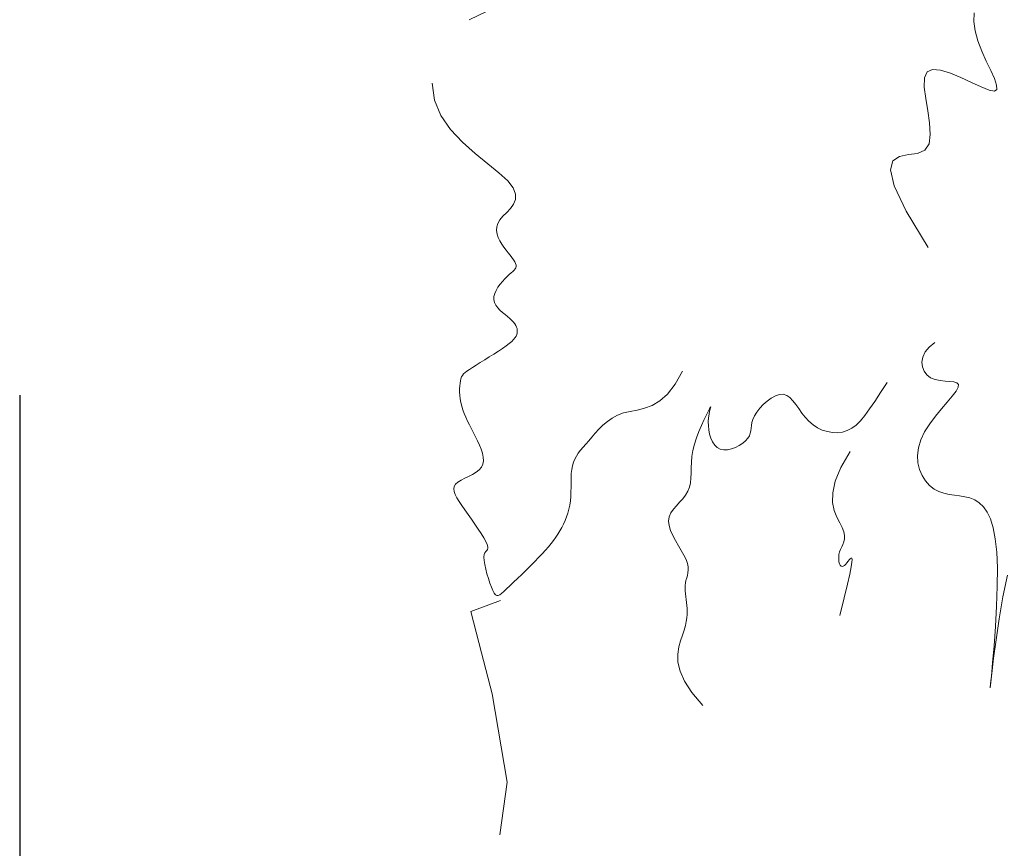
# Model space of a CAD drawing. Header units: metres. Extents: x 199581 to 207779, y 462378 to 466293.
# Tile 39 of 134: x 207398.16 to 207400.63, y 465968.95 to 465971.03. Entities that reach past the tile are written whole.
import ezdxf

# ---------------------------------------------------------------- set-up
doc = ezdxf.new("R2010")
doc.units = ezdxf.units.M
doc.linetypes.add('XX-AFBREEK', pattern=[7, 4, -1, 1, -1])
doc.layers.get('0').update_dxf_attribs({"lineweight": 25})
doc.layers.add('V-WE-GR-BOOM-SD', color=10, linetype='Continuous', lineweight=18)
doc.layers.add('X-XX-AL-AFBREEKLIJN-GD', color=250, linetype='XX-AFBREEK', lineweight=25)

# ---------------------------------------------------------------- blocks, each defined once
blk = doc.blocks.new('SGR-BOOM_S01_K_ZIJ-D')
for points in [[(-4.7258, 6.5751), (-4.5442, 6.6677)], [(-2.3952, 5.4948), (-2.5109, 5.675), (-2.574, 5.7998), (-2.5949, 5.8798), (-2.5838, 5.9258), (-2.551, 5.9484), (-2.5067, 5.9582), (-2.4611, 5.9659), (-2.4246, 5.9823), (-2.4048, 6.0153), (-2.3998, 6.0627), (-2.4049, 6.1196), (-2.4157, 6.1811), (-2.4276, 6.2424), (-2.4361, 6.2985), (-2.4366, 6.3445), (-2.4245, 6.3756), (-2.3969, 6.3885), (-2.3564, 6.3858), (-2.3074, 6.3721), (-2.2542, 6.3515), (-2.2009, 6.3284), (-2.152, 6.3072), (-2.1115, 6.2922), (-2.0839, 6.2877), (-2.072, 6.2969), (-2.0739, 6.3187), (-2.0863, 6.3509), (-2.1058, 6.3911), (-2.1292, 6.4371), (-2.1532, 6.4866), (-2.1744, 6.5373), (-2.1895, 6.587), (-2.1962, 6.6339), (-2.1957, 6.6781)], [(-3.6103, 4.8433), (-3.6447, 4.776), (-3.681, 4.7263), (-3.7186, 4.6911), (-3.7566, 4.6674), (-3.7944, 4.652), (-3.8313, 4.642), (-3.8664, 4.6342), (-3.899, 4.6255), (-3.9287, 4.6136), (-3.9553, 4.5986), (-3.9794, 4.581), (-4.0011, 4.5617), (-4.0208, 4.5414), (-4.0387, 4.5208), (-4.0551, 4.5005), (-4.0703, 4.4814), (-4.0845, 4.4639), (-4.0977, 4.4478), (-4.1097, 4.4326), (-4.1205, 4.4178), (-4.1299, 4.403), (-4.1378, 4.3878), (-4.1441, 4.3717), (-4.1487, 4.3542), (-4.1516, 4.335), (-4.153, 4.3142), (-4.1533, 4.2924), (-4.1531, 4.2697), (-4.1526, 4.2466), (-4.1522, 4.2234), (-4.1525, 4.2004), (-4.1537, 4.1779), (-4.1562, 4.1564), (-4.1599, 4.1356), (-4.1648, 4.1157), (-4.1708, 4.0966), (-4.1776, 4.0781), (-4.1853, 4.0602), (-4.1936, 4.0429), (-4.2025, 4.0262), (-4.212, 4.0099), (-4.2221, 3.9938), (-4.2329, 3.9777), (-4.2448, 3.9613), (-4.2578, 3.9446), (-4.2721, 3.9271), (-4.2879, 3.9087), (-4.3054, 3.8892), (-4.3246, 3.8684), (-4.345, 3.8468), (-4.3661, 3.8248), (-4.3873, 3.803), (-4.4081, 3.7819), (-4.4278, 3.762), (-4.4459, 3.7438), (-4.4619, 3.7279), (-4.4752, 3.7146), (-4.4863, 3.7044), (-4.4955, 3.6973), (-4.5034, 3.6937), (-4.5104, 3.6937), (-4.5169, 3.6976), (-4.5234, 3.7057), (-4.5303, 3.7181), (-4.538, 3.7349), (-4.5462, 3.7551), (-4.5544, 3.7776), (-4.5622, 3.8012), (-4.569, 3.8248), (-4.5744, 3.8473), (-4.578, 3.8675), (-4.5793, 3.8843), (-4.5781, 3.8968), (-4.575, 3.9059), (-4.5708, 3.9126), (-4.5665, 3.9179), (-4.5628, 3.923), (-4.5607, 3.929), (-4.561, 3.9369), (-4.5645, 3.9479), (-4.572, 3.9627), (-4.5829, 3.9808), (-4.5965, 4.0016), (-4.6122, 4.0244), (-4.6293, 4.0482), (-4.647, 4.0725), (-4.6648, 4.0964), (-4.6819, 4.1192), (-4.6977, 4.1403), (-4.7116, 4.1597), (-4.7232, 4.1775), (-4.7321, 4.1939), (-4.7378, 4.2088), (-4.7398, 4.2225), (-4.7377, 4.235), (-4.7309, 4.2465), (-4.7195, 4.2571), (-4.7042, 4.2671), (-4.6864, 4.2769), (-4.6673, 4.2869), (-4.6482, 4.2972), (-4.6304, 4.3084), (-4.6151, 4.3207), (-4.6036, 4.3345), (-4.5969, 4.3501), (-4.5945, 4.3671), (-4.596, 4.3855), (-4.6006, 4.4048), (-4.6077, 4.4248), (-4.6168, 4.4452), (-4.627, 4.4657), (-4.6379, 4.486), (-4.6489, 4.506), (-4.6597, 4.5255), (-4.6702, 4.5448), (-4.6801, 4.5637), (-4.6893, 4.5824), (-4.6977, 4.6009), (-4.705, 4.6194), (-4.7112, 4.6377), (-4.716, 4.656), (-4.7196, 4.6741), (-4.722, 4.6918), (-4.7234, 4.7087), (-4.7239, 4.7247), (-4.7235, 4.7396), (-4.7225, 4.7531), (-4.7209, 4.765), (-4.7188, 4.7752), (-4.7159, 4.784), (-4.7118, 4.7918), (-4.7063, 4.7993), (-4.6989, 4.8067), (-4.6894, 4.8146), (-4.6773, 4.8234), (-4.6623, 4.8335), (-4.6444, 4.8454), (-4.624, 4.8587), (-4.602, 4.873), (-4.5793, 4.888), (-4.5565, 4.9032), (-4.5345, 4.9182), (-4.5141, 4.9327), (-4.4962, 4.9461), (-4.4812, 4.9583), (-4.4692, 4.9693), (-4.4599, 4.9793), (-4.4528, 4.9883), (-4.4479, 4.9967), (-4.4447, 5.0046), (-4.443, 5.0122), (-4.4424, 5.0196), (-4.4429, 5.0269), (-4.4444, 5.0343), (-4.4471, 5.0418), (-4.451, 5.0495), (-4.4563, 5.0574), (-4.4631, 5.0656), (-4.4714, 5.0742), (-4.4815, 5.0831), (-4.4933, 5.0925), (-4.5062, 5.1024), (-4.5195, 5.1129), (-4.5323, 5.124), (-4.544, 5.1358), (-4.5538, 5.1483), (-4.5609, 5.1617), (-4.5647, 5.1759), (-4.5646, 5.191), (-4.5609, 5.2066), (-4.5544, 5.2225), (-4.5457, 5.2383), (-4.5354, 5.2536), (-4.5241, 5.2681), (-4.5124, 5.2814), (-4.5011, 5.2933), (-4.4905, 5.3035), (-4.4811, 5.3121), (-4.473, 5.3196), (-4.4662, 5.3264), (-4.4611, 5.3326), (-4.4578, 5.3387), (-4.4564, 5.3451), (-4.4571, 5.3521), (-4.46, 5.3599), (-4.4649, 5.3686), (-4.4716, 5.3782), (-4.4796, 5.3888), (-4.4889, 5.4002), (-4.4989, 5.4126), (-4.5096, 5.4259), (-4.5206, 5.4402), (-4.5314, 5.4553), (-4.5416, 5.4712), (-4.5503, 5.4878), (-4.5567, 5.505), (-4.5601, 5.5227), (-4.5598, 5.5407), (-4.5551, 5.5589), (-4.5451, 5.5772), (-4.5298, 5.5957), (-4.5116, 5.6147), (-4.4934, 5.6349), (-4.4785, 5.6568), (-4.4697, 5.681), (-4.4701, 5.708), (-4.4828, 5.7385), (-4.5108, 5.773), (-4.5556, 5.812), (-4.6131, 5.8561), (-4.6775, 5.9057), (-4.743, 5.9612), (-4.8039, 6.0232), (-4.8545, 6.0921), (-4.8891, 6.1684), (-4.9019, 6.2524)], [(-1.9547, 3.8647), (-1.9738, 3.7548), (-1.9898, 3.6441), (-2.0028, 3.5389), (-2.0128, 3.4453), (-2.0199, 3.3697), (-2.0241, 3.3183), (-2.0255, 3.2973), (-2.0242, 3.3109), (-2.021, 3.3548), (-2.0167, 3.4228), (-2.012, 3.5083), (-2.0077, 3.605), (-2.0048, 3.7066), (-2.0038, 3.8068), (-2.0058, 3.899), (-2.0112, 3.9784), (-2.0201, 4.0447), (-2.032, 4.0992), (-2.0468, 4.1431), (-2.064, 4.1776), (-2.0835, 4.2039), (-2.105, 4.2232), (-2.1281, 4.2367), (-2.1526, 4.2456), (-2.1782, 4.2512), (-2.2044, 4.2548), (-2.231, 4.2575), (-2.2575, 4.2607), (-2.2837, 4.2656), (-2.3093, 4.2735), (-2.3337, 4.2856), (-2.3567, 4.3029), (-2.3775, 4.3251), (-2.3951, 4.3517), (-2.4088, 4.3821), (-2.4177, 4.4157), (-2.4209, 4.452), (-2.4176, 4.4903), (-2.4069, 4.5301), (-2.3885, 4.5708), (-2.3641, 4.6114), (-2.3363, 4.6509), (-2.3072, 4.6885), (-2.2793, 4.7231), (-2.2549, 4.7538), (-2.2363, 4.7795), (-2.2259, 4.7993), (-2.2254, 4.8126), (-2.2336, 4.8206), (-2.2488, 4.8248), (-2.2691, 4.8268), (-2.2927, 4.8281), (-2.3178, 4.8302), (-2.3427, 4.8348), (-2.3654, 4.8433), (-2.3845, 4.8569), (-2.3989, 4.875), (-2.408, 4.8965), (-2.411, 4.9204), (-2.4073, 4.9457), (-2.3961, 4.9714), (-2.3768, 4.9963), (-2.3485, 5.0196)], [(-2.5831, 4.814), (-2.6143, 4.7623), (-2.642, 4.7172), (-2.667, 4.6783), (-2.69, 4.6454), (-2.7117, 4.6181), (-2.7329, 4.5961), (-2.7542, 4.5791), (-2.7764, 4.5667), (-2.8001, 4.5588), (-2.8249, 4.555), (-2.8503, 4.5552), (-2.8758, 4.5591), (-2.9011, 4.5666), (-2.9254, 4.5774), (-2.9485, 4.5914), (-2.9698, 4.6084), (-2.9889, 4.6279), (-3.0062, 4.649), (-3.0223, 4.6704), (-3.0376, 4.691), (-3.0527, 4.7095), (-3.068, 4.7247), (-3.0842, 4.7354), (-3.1017, 4.7405), (-3.1208, 4.7391), (-3.141, 4.7319), (-3.1616, 4.72), (-3.1817, 4.7044), (-3.2007, 4.6864), (-3.2179, 4.6669), (-3.2323, 4.647), (-3.2435, 4.6279), (-3.2507, 4.6104), (-3.2549, 4.5945), (-3.2571, 4.5798), (-3.2582, 4.5661), (-3.2593, 4.5531), (-3.2614, 4.5405), (-3.2656, 4.5281), (-3.2729, 4.5154), (-3.284, 4.5025), (-3.2984, 4.4898), (-3.3154, 4.478), (-3.334, 4.4678), (-3.3536, 4.4599), (-3.3733, 4.455), (-3.3923, 4.4537), (-3.4099, 4.4568), (-3.4253, 4.4647), (-3.4384, 4.4769), (-3.4494, 4.4924), (-3.4583, 4.5106), (-3.4651, 4.5307), (-3.4698, 4.5517), (-3.4727, 4.573), (-3.4736, 4.5937), (-3.4728, 4.6131), (-3.4708, 4.6305), (-3.4681, 4.6452), (-3.4656, 4.6567), (-3.4637, 4.6643), (-3.4632, 4.6674), (-3.4646, 4.6653), (-3.4686, 4.6574), (-3.4755, 4.6433), (-3.4849, 4.6238), (-3.4959, 4.5999), (-3.5077, 4.5724), (-3.5195, 4.5425), (-3.5305, 4.5109), (-3.5399, 4.4788), (-3.5468, 4.4471), (-3.5509, 4.4166), (-3.5527, 4.3875), (-3.5531, 4.3597), (-3.553, 4.3334), (-3.5534, 4.3084), (-3.5552, 4.2847), (-3.5593, 4.2625), (-3.5665, 4.2416), (-3.5775, 4.222), (-3.5914, 4.2034), (-3.6067, 4.1854), (-3.6222, 4.1675), (-3.6365, 4.1495), (-3.6484, 4.1307), (-3.6564, 4.111), (-3.6594, 4.0898), (-3.6564, 4.067), (-3.6484, 4.0428), (-3.6365, 4.0178), (-3.6222, 3.9925), (-3.6067, 3.9675), (-3.5914, 3.9432), (-3.5775, 3.9202), (-3.5665, 3.899), (-3.5593, 3.8799), (-3.5555, 3.8628), (-3.5545, 3.8473), (-3.5555, 3.833), (-3.5579, 3.8197), (-3.5609, 3.8069), (-3.564, 3.7944), (-3.5664, 3.7817), (-3.5676, 3.7687), (-3.5677, 3.7552), (-3.5668, 3.7414), (-3.5652, 3.7273), (-3.5632, 3.713), (-3.5609, 3.6985), (-3.5587, 3.6839), (-3.5567, 3.6692), (-3.5551, 3.6545), (-3.5542, 3.6393), (-3.5542, 3.6235), (-3.5552, 3.6065), (-3.5574, 3.588), (-3.5612, 3.5677), (-3.5666, 3.5451), (-3.5739, 3.5199), (-3.5827, 3.4917), (-3.5908, 3.4601), (-3.5952, 3.4244), (-3.5932, 3.3844), (-3.5819, 3.3395), (-3.5584, 3.2891), (-3.5199, 3.2329), (-3.4635, 3.1703)], [(-2.7592, 4.4619), (-2.8038, 4.3804), (-2.8299, 4.3113), (-2.8408, 4.2533), (-2.84, 4.2049), (-2.8309, 4.1647), (-2.817, 4.1314), (-2.8018, 4.1037), (-2.7886, 4.08), (-2.7802, 4.0593), (-2.7763, 4.041), (-2.7762, 4.0245), (-2.7787, 4.0097), (-2.7831, 3.996), (-2.7885, 3.983), (-2.7938, 3.9704), (-2.7982, 3.9577), (-2.801, 3.9447), (-2.8021, 3.9318), (-2.8017, 3.9195), (-2.8, 3.9083), (-2.7972, 3.8986), (-2.7934, 3.8911), (-2.7888, 3.8862), (-2.7836, 3.8845), (-2.7779, 3.8862), (-2.7719, 3.8906), (-2.7658, 3.8971), (-2.7598, 3.9046), (-2.754, 3.9123), (-2.7486, 3.9195), (-2.7438, 3.9251), (-2.7397, 3.9283), (-2.7366, 3.9282), (-2.735, 3.9224), (-2.7354, 3.9088), (-2.7385, 3.8848), (-2.7447, 3.8483), (-2.7548, 3.7968), (-2.7692, 3.728), (-2.7885, 3.6395)]]:
    blk.add_lwpolyline(points)
at = {"flags": 128}
blk.add_lwpolyline([(-4.4912, 3.6692), (-4.638, 3.6105), (-4.579, 3.4049), (-4.5205, 3.1996), (-4.4327, 2.7591), (-4.462, 2.4951)], dxfattribs=at)

msp = doc.modelspace()

# ---------------------------------------------------------------- linework, layer by layer
at = {"layer": 'X-XX-AL-AFBREEKLIJN-GD', "flags": 128}
msp.add_lwpolyline([(207398.1608, 465970.0902), (207398.1608, 465966.0902)], dxfattribs=at)

# ---------------------------------------------------------------- block references
at = {"layer": 'V-WE-GR-BOOM-SD', "xscale": 0.4999999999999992, "yscale": 0.4999999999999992, "zscale": 0.4999999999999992, "rotation": 358.4697064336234}
msp.add_blockref('SGR-BOOM_S01_K_ZIJ-D', (207401.5612, 465967.6816), dxfattribs=at)

doc.saveas('drawing.dxf')
